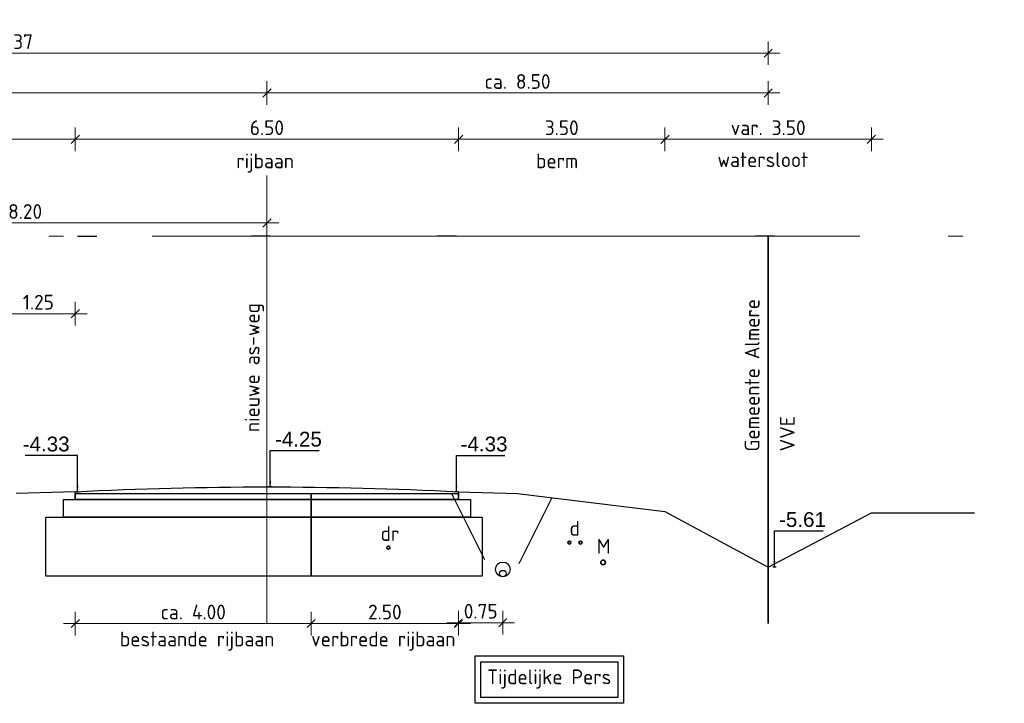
# Model space of a CAD drawing. Header units: metres. Extents: x 149234 to 159511, y 484155 to 486733.
# Tile 31 of 92: x 159093 to 159109, y 484429 to 484440. Entities that reach past the tile are written whole.
import ezdxf

# ---------------------------------------------------------------- set-up
doc = ezdxf.new("R2010")
doc.units = ezdxf.units.M
for name, pattern in [('AL-NAP_LIJN', [15.25, 12, -1.5, 0.25, -1.5]), ('AM-AS', [16, 10, -2, 2, -2]), ('DASHED2', [0.375, 0.25, -0.125])]:
    doc.linetypes.add(name, pattern=pattern)
doc.layers.get('0').update_dxf_attribs({"lineweight": 25})
doc.layers.get('Defpoints').update_dxf_attribs({"color": 211, "lineweight": 25})
for name, color, linetype, lineweight in [('N-WE-AM-AS_WEG_GEBIEDSONTSLUITINGSWEG-G', 10, 'AM-AS', 18), ('N-WE-GR-BOOM-1e-SD', 90, 'Continuous', 25), ('N-WE-KG-GRENS_PERCEEL-G', 150, 'KG-PERCEEL', 35), ('N-WE-VH-KANTVERHARDING-G', 7, 'Continuous', 30), ('X-XX-AL-M', 7, 'Continuous', 18), ('X-XX-AL-NAP-G', 7, 'AL-NAP_LIJN', 18), ('X-XX-AL-PROFIEL-B-G', 7, 'Continuous', 25), ('X-XX-AL-PROFIEL-N-G', 7, 'Continuous', 35), ('X-XX-AL-T25', 7, 'Continuous', 25)]:
    doc.layers.add(name, color=color, linetype=linetype, lineweight=lineweight)
doc.styles.add('Civitas Arial', font='arial.ttf')
doc.styles.add('NLCS-ISO-M100-T25', font='NLCS-ISO.ttf')
doc.styles.get("Standard").update_dxf_attribs({"font": 'NLCS-ISO.ttf'})
doc.linetypes.add('KG-PERCEEL', pattern='A,5.5,-2,["P",Standard,S=1.8,R=0,X=-0.5,Y=-0.9],-2,5.5,-2,[5,NLCS.shx,S=0.75,R=0,X=0,Y=0],-2', length=19)
doc.dimstyles.new('Civitas 100 25', dxfattribs={"dimscale": 0.1, "dimtxt": 2.5, "dimasz": 1, "dimexe": 0.18, "dimexo": 0.0625, "dimgap": 1, "dimtad": 1, "dimzin": 0, "dimdsep": 46, "dimtxsty": 'Civitas Arial', "dimblk": 'Civitas-pijlmaat', "dimcen": 0, "dimse1": 1, "dimse2": 1, "dimadec": 0, "dimazin": 0, "dimtfac": 1, "dimtix": 1, "dimtmove": 0, "dimatfit": 0, "dimfxl": 1, "dimtolj": 1, "dimtzin": 0, "dimarcsym": 1})
doc.dimstyles.new('NLCS-M100-T25-SCHRAP-X_L2_H1', dxfattribs={"dimscale": 0.1, "dimtxt": 2.5, "dimasz": 1.4, "dimexe": 2, "dimexo": 2, "dimgap": 0.7, "dimtad": 1, "dimzin": 0, "dimdsep": 46, "dimtxsty": 'NLCS-ISO-M100-T25', "dimblk": 'OBLIQUE', "dimcen": 0, "dimdle": 2, "dimclrd": 256, "dimclre": 256, "dimclrt": 256, "dimadec": 1, "dimazin": 0, "dimtfac": 1, "dimtofl": 0, "dimtmove": 1, "dimatfit": 0, "dimldrblk": 'OBLIQUE', "dimfxl": 2, "dimfxlon": 1, "dimtfill": 1, "dimtfillclr": 254, "dimtolj": 1, "dimtzin": 0, "dimlwd": 18, "dimlwe": 18, "dimarcsym": 0})

# ---------------------------------------------------------------- blocks, each defined once
blk = doc.blocks.new('*U162')
for points in [[(0, 0), (3.998, 0), (3.998, -0.1), (0, -0.1)], [(-0.2, -0.1), (3.998, -0.1), (3.998, -0.4), (-0.2, -0.4)], [(-0.5, -0.4), (4.001, -0.4), (4.001, -1.4), (-0.5, -1.4)]]:
    blk.add_lwpolyline(points, close=True)
blk = doc.blocks.new('_Oblique')
at = {"color": 0, "linetype": 'ByBlock', "lineweight": -2}
blk.add_line((-0.5, -0.5), (0.5, 0.5), dxfattribs=at)
blk = doc.blocks.new('*D112')
at = {"layer": 'Defpoints', "color": 0, "transparency": 16777216}
for p in [(159084.977, 484438.987), (159084.977, 484437.588), (159096.727, 484437.588)]:
    blk.add_point(p, dxfattribs=at)
at = {"layer": 'X-XX-AL-M', "linetype": 'Continuous', "lineweight": 18, "transparency": 16777216}
for p, q in [((159084.977, 484438.787), (159084.977, 484439.187)), ((159096.727, 484438.787), (159096.727, 484439.187)), ((159096.927, 484438.987), (159084.777, 484438.987))]:
    blk.add_line(p, q, dxfattribs=at)
at = {"layer": 'X-XX-AL-M', "lineweight": 18, "transparency": 16777216, "xscale": 0.14, "yscale": 0.14, "zscale": 0.14, "rotation": 180}
blk.add_blockref('_Oblique', (159084.977, 484438.987), dxfattribs=at)
at = {"layer": 'X-XX-AL-M', "lineweight": 18, "transparency": 16777216, "xscale": 0.14, "yscale": 0.14, "zscale": 0.14}
blk.add_blockref('_Oblique', (159096.727, 484438.987), dxfattribs=at)
at = {"layer": 'X-XX-AL-M', "transparency": 16777216, "insert": (159090.852, 484439.182), "char_height": 0.25, "attachment_point": 5, "style": 'NLCS-ISO-M100-T25', "bg_fill": 3, "box_fill_scale": 1.1, "bg_fill_color": 256, "bg_fill_true_color": 13158600, "bg_fill_transparency": 0}
blk.add_mtext('\\A1;11.75', dxfattribs=at)
blk = doc.blocks.new('*D113')
at = {"layer": 'Defpoints', "color": 0, "transparency": 16777216}
for p in [(159105.227, 484439.662), (159078.857, 484436.559), (159105.227, 484436.559)]:
    blk.add_point(p, dxfattribs=at)
at = {"layer": 'X-XX-AL-M', "linetype": 'Continuous', "lineweight": 18, "transparency": 16777216}
for p, q in [((159078.857, 484439.462), (159078.857, 484439.862)), ((159105.227, 484439.462), (159105.227, 484439.862)), ((159078.657, 484439.662), (159105.427, 484439.662))]:
    blk.add_line(p, q, dxfattribs=at)
at = {"layer": 'X-XX-AL-M', "lineweight": 18, "transparency": 16777216, "xscale": 0.14, "yscale": 0.14, "zscale": 0.14, "rotation": 180}
blk.add_blockref('_Oblique', (159078.857, 484439.662), dxfattribs=at)
at = {"layer": 'X-XX-AL-M', "lineweight": 18, "transparency": 16777216, "xscale": 0.14, "yscale": 0.14, "zscale": 0.14}
blk.add_blockref('_Oblique', (159105.227, 484439.662), dxfattribs=at)
at = {"layer": 'X-XX-AL-M', "transparency": 16777216, "insert": (159092.042, 484439.857), "char_height": 0.25, "attachment_point": 5, "style": 'NLCS-ISO-M100-T25', "bg_fill": 3, "box_fill_scale": 1.1, "bg_fill_color": 256, "bg_fill_true_color": 13158600, "bg_fill_transparency": 0}
blk.add_mtext('\\A1;var. 26.37 ', dxfattribs=at)
blk = doc.blocks.new('*D114')
at = {"layer": 'Defpoints', "color": 0, "transparency": 16777216}
for p in [(159105.227, 484438.987), (159096.727, 484437.588), (159105.227, 484436.559)]:
    blk.add_point(p, dxfattribs=at)
at = {"layer": 'X-XX-AL-M', "linetype": 'Continuous', "lineweight": 18, "transparency": 16777216}
for p, q in [((159096.727, 484438.787), (159096.727, 484439.187)), ((159105.227, 484438.787), (159105.227, 484439.187)), ((159096.527, 484438.987), (159105.427, 484438.987))]:
    blk.add_line(p, q, dxfattribs=at)
at = {"layer": 'X-XX-AL-M', "lineweight": 18, "transparency": 16777216, "xscale": 0.14, "yscale": 0.14, "zscale": 0.14, "rotation": 180}
blk.add_blockref('_Oblique', (159096.727, 484438.987), dxfattribs=at)
at = {"layer": 'X-XX-AL-M', "lineweight": 18, "transparency": 16777216, "xscale": 0.14, "yscale": 0.14, "zscale": 0.14}
blk.add_blockref('_Oblique', (159105.227, 484438.987), dxfattribs=at)
at = {"layer": 'X-XX-AL-M', "transparency": 16777216, "insert": (159100.977, 484439.182), "char_height": 0.25, "attachment_point": 5, "style": 'NLCS-ISO-M100-T25', "bg_fill": 3, "box_fill_scale": 1.1, "bg_fill_color": 256, "bg_fill_true_color": 13158600, "bg_fill_transparency": 0}
blk.add_mtext('\\A1;ca. 8.50', dxfattribs=at)
blk = doc.blocks.new('*D53')
at = {"layer": 'Defpoints', "color": 0, "transparency": 16777216}
for p in [(0.033, 0), (-0.009, -3.671), (0.033, -4.25)]:
    blk.add_point(p, dxfattribs=at)
at = {"color": 0, "transparency": 16777216, "insert": (0.477, -3.443), "char_height": 0.25, "attachment_point": 5, "style": 'Civitas Arial'}
blk.add_mtext('\\A1;-4.25 ', dxfattribs=at)
blk = doc.blocks.new('Civitas-pijlmaat')
blk.add_line((0, 0.52), (0, -0.52))
blk.add_solid([(0, 0), (-1.5, 0.34), (-1.5, -0.34)])
blk = doc.blocks.new('*D55')
at = {"layer": 'Defpoints', "color": 0, "transparency": 16777216}
for p in [(0.033, 0), (-0.017, -3.753), (0.033, -4.332)]:
    blk.add_point(p, dxfattribs=at)
at = {"color": 0, "transparency": 16777216, "insert": (0.468, -3.525), "char_height": 0.25, "attachment_point": 5, "style": 'Civitas Arial'}
blk.add_mtext('\\A1;-4.33 ', dxfattribs=at)
blk = doc.blocks.new('*D51')
at = {"layer": 'Defpoints', "color": 0, "transparency": 16777216}
for p in [(-0.033, 0), (-0.048, -3.753), (-0.033, -4.332)]:
    blk.add_point(p, dxfattribs=at)
at = {"color": 0, "transparency": 16777216, "insert": (-0.532, -3.525), "char_height": 0.25, "attachment_point": 5, "style": 'Civitas Arial'}
blk.add_mtext('\\A1;-4.33 ', dxfattribs=at)
blk = doc.blocks.new('*D115')
at = {"layer": 'Defpoints', "color": 0, "transparency": 16777216}
for p in [(159097.477, 484432.079), (159093.477, 484431.779), (159097.477, 484429.992)]:
    blk.add_point(p, dxfattribs=at)
at = {"layer": 'X-XX-AL-PROFIEL-B-G', "linetype": 'Continuous', "lineweight": 18, "transparency": 16777216}
for p, q in [((159093.477, 484430.192), (159093.477, 484429.792)), ((159097.477, 484430.192), (159097.477, 484429.792)), ((159093.277, 484429.992), (159097.677, 484429.992))]:
    blk.add_line(p, q, dxfattribs=at)
at = {"layer": 'X-XX-AL-PROFIEL-B-G', "lineweight": 18, "transparency": 16777216, "xscale": 0.14, "yscale": 0.14, "zscale": 0.14, "rotation": 180}
blk.add_blockref('_Oblique', (159093.477, 484429.992), dxfattribs=at)
at = {"layer": 'X-XX-AL-PROFIEL-B-G', "lineweight": 18, "transparency": 16777216, "xscale": 0.14, "yscale": 0.14, "zscale": 0.14}
blk.add_blockref('_Oblique', (159097.477, 484429.992), dxfattribs=at)
at = {"layer": 'X-XX-AL-PROFIEL-B-G', "transparency": 16777216, "insert": (159095.477, 484430.187), "char_height": 0.25, "attachment_point": 5, "style": 'NLCS-ISO-M100-T25', "bg_fill": 3, "box_fill_scale": 1.1, "bg_fill_color": 256, "bg_fill_true_color": 13158600, "bg_fill_transparency": 0}
blk.add_mtext('\\A1;ca. 4.00', dxfattribs=at)
blk = doc.blocks.new('*D116')
at = {"layer": 'Defpoints', "color": 0, "transparency": 16777216}
for p in [(159099.977, 484432.177), (159097.477, 484432.129), (159099.977, 484429.992)]:
    blk.add_point(p, dxfattribs=at)
at = {"layer": 'X-XX-AL-M', "linetype": 'Continuous', "lineweight": 18, "transparency": 16777216}
for p, q in [((159097.477, 484430.192), (159097.477, 484429.792)), ((159099.977, 484430.192), (159099.977, 484429.792)), ((159097.277, 484429.992), (159100.177, 484429.992))]:
    blk.add_line(p, q, dxfattribs=at)
at = {"layer": 'X-XX-AL-M', "lineweight": 18, "transparency": 16777216, "xscale": 0.14, "yscale": 0.14, "zscale": 0.14, "rotation": 180}
blk.add_blockref('_Oblique', (159097.477, 484429.992), dxfattribs=at)
at = {"layer": 'X-XX-AL-M', "lineweight": 18, "transparency": 16777216, "xscale": 0.14, "yscale": 0.14, "zscale": 0.14}
blk.add_blockref('_Oblique', (159099.977, 484429.992), dxfattribs=at)
at = {"layer": 'X-XX-AL-M', "transparency": 16777216, "insert": (159098.727, 484430.187), "char_height": 0.25, "attachment_point": 5, "style": 'NLCS-ISO-M100-T25', "bg_fill": 3, "box_fill_scale": 1.1, "bg_fill_color": 256, "bg_fill_true_color": 13158600, "bg_fill_transparency": 0}
blk.add_mtext('\\A1;2.50', dxfattribs=at)
blk = doc.blocks.new('*D119')
at = {"layer": 'Defpoints', "color": 0, "transparency": 16777216}
for p in [(159093.477, 484435.245), (159092.227, 484431.449), (159093.477, 484429.992)]:
    blk.add_point(p, dxfattribs=at)
at = {"layer": 'X-XX-AL-M', "linetype": 'Continuous', "lineweight": 18, "transparency": 16777216}
for p, q in [((159092.227, 484435.045), (159092.227, 484435.445)), ((159093.477, 484435.045), (159093.477, 484435.445)), ((159092.027, 484435.245), (159093.677, 484435.245))]:
    blk.add_line(p, q, dxfattribs=at)
at = {"layer": 'X-XX-AL-M', "lineweight": 18, "transparency": 16777216, "xscale": 0.14, "yscale": 0.14, "zscale": 0.14, "rotation": 180}
blk.add_blockref('_Oblique', (159092.227, 484435.245), dxfattribs=at)
at = {"layer": 'X-XX-AL-M', "lineweight": 18, "transparency": 16777216, "xscale": 0.14, "yscale": 0.14, "zscale": 0.14}
blk.add_blockref('_Oblique', (159093.477, 484435.245), dxfattribs=at)
at = {"layer": 'X-XX-AL-M', "transparency": 16777216, "insert": (159092.852, 484435.44), "char_height": 0.25, "attachment_point": 5, "style": 'NLCS-ISO-M100-T25', "bg_fill": 3, "box_fill_scale": 1.1, "bg_fill_color": 256, "bg_fill_true_color": 13158600, "bg_fill_transparency": 0}
blk.add_mtext('\\A1;1.25', dxfattribs=at)
blk = doc.blocks.new('*D120')
at = {"layer": 'Defpoints', "color": 0, "transparency": 16777216}
for p in [(159106.977, 484438.203), (159103.477, 484431.893), (159106.977, 484431.867)]:
    blk.add_point(p, dxfattribs=at)
at = {"layer": 'X-XX-AL-M', "linetype": 'Continuous', "lineweight": 18, "transparency": 16777216}
for p, q in [((159103.477, 484438.003), (159103.477, 484438.403)), ((159106.977, 484438.003), (159106.977, 484438.403)), ((159103.277, 484438.203), (159107.177, 484438.203))]:
    blk.add_line(p, q, dxfattribs=at)
at = {"layer": 'X-XX-AL-M', "lineweight": 18, "transparency": 16777216, "xscale": 0.14, "yscale": 0.14, "zscale": 0.14, "rotation": 180}
blk.add_blockref('_Oblique', (159103.477, 484438.203), dxfattribs=at)
at = {"layer": 'X-XX-AL-M', "lineweight": 18, "transparency": 16777216, "xscale": 0.14, "yscale": 0.14, "zscale": 0.14}
blk.add_blockref('_Oblique', (159106.977, 484438.203), dxfattribs=at)
at = {"layer": 'X-XX-AL-M', "transparency": 16777216, "insert": (159105.227, 484438.398), "char_height": 0.25, "attachment_point": 5, "style": 'NLCS-ISO-M100-T25', "bg_fill": 3, "box_fill_scale": 1.1, "bg_fill_color": 256, "bg_fill_true_color": 13158600, "bg_fill_transparency": 0}
blk.add_mtext('\\A1;var. 3.50', dxfattribs=at)
blk = doc.blocks.new('*D121')
at = {"layer": 'Defpoints', "color": 0, "transparency": 16777216}
for p in [(159099.977, 484438.203), (159099.977, 484432.227), (159103.477, 484431.893)]:
    blk.add_point(p, dxfattribs=at)
at = {"layer": 'X-XX-AL-M', "linetype": 'Continuous', "lineweight": 18, "transparency": 16777216}
for p, q in [((159099.977, 484438.003), (159099.977, 484438.403)), ((159103.477, 484438.003), (159103.477, 484438.403)), ((159103.677, 484438.203), (159099.777, 484438.203))]:
    blk.add_line(p, q, dxfattribs=at)
at = {"layer": 'X-XX-AL-M', "lineweight": 18, "transparency": 16777216, "xscale": 0.14, "yscale": 0.14, "zscale": 0.14, "rotation": 180}
blk.add_blockref('_Oblique', (159099.977, 484438.203), dxfattribs=at)
at = {"layer": 'X-XX-AL-M', "lineweight": 18, "transparency": 16777216, "xscale": 0.14, "yscale": 0.14, "zscale": 0.14}
blk.add_blockref('_Oblique', (159103.477, 484438.203), dxfattribs=at)
at = {"layer": 'X-XX-AL-M', "transparency": 16777216, "insert": (159101.727, 484438.398), "char_height": 0.25, "attachment_point": 5, "style": 'NLCS-ISO-M100-T25', "bg_fill": 3, "box_fill_scale": 1.1, "bg_fill_color": 256, "bg_fill_true_color": 13158600, "bg_fill_transparency": 0}
blk.add_mtext('\\A1;3.50', dxfattribs=at)
blk = doc.blocks.new('*D122')
at = {"layer": 'Defpoints', "color": 0, "transparency": 16777216}
for p in [(159093.477, 484438.203), (159093.477, 484432.195), (159099.977, 484432.227)]:
    blk.add_point(p, dxfattribs=at)
at = {"layer": 'X-XX-AL-M', "linetype": 'Continuous', "lineweight": 18, "transparency": 16777216}
for p, q in [((159093.477, 484438.003), (159093.477, 484438.403)), ((159099.977, 484438.003), (159099.977, 484438.403)), ((159100.177, 484438.203), (159093.277, 484438.203))]:
    blk.add_line(p, q, dxfattribs=at)
at = {"layer": 'X-XX-AL-M', "lineweight": 18, "transparency": 16777216, "xscale": 0.14, "yscale": 0.14, "zscale": 0.14, "rotation": 180}
blk.add_blockref('_Oblique', (159093.477, 484438.203), dxfattribs=at)
at = {"layer": 'X-XX-AL-M', "lineweight": 18, "transparency": 16777216, "xscale": 0.14, "yscale": 0.14, "zscale": 0.14}
blk.add_blockref('_Oblique', (159099.977, 484438.203), dxfattribs=at)
at = {"layer": 'X-XX-AL-M', "transparency": 16777216, "insert": (159096.727, 484438.398), "char_height": 0.25, "attachment_point": 5, "style": 'NLCS-ISO-M100-T25', "bg_fill": 3, "box_fill_scale": 1.1, "bg_fill_color": 256, "bg_fill_true_color": 13158600, "bg_fill_transparency": 0}
blk.add_mtext('\\A1;6.50', dxfattribs=at)
blk = doc.blocks.new('*D123')
at = {"layer": 'Defpoints', "color": 0, "transparency": 16777216}
for p in [(159086.727, 484438.203), (159086.727, 484432.179), (159093.477, 484432.195)]:
    blk.add_point(p, dxfattribs=at)
at = {"layer": 'X-XX-AL-M', "linetype": 'Continuous', "lineweight": 18, "transparency": 16777216}
for p, q in [((159086.727, 484438.003), (159086.727, 484438.403)), ((159093.477, 484438.003), (159093.477, 484438.403)), ((159093.677, 484438.203), (159086.527, 484438.203))]:
    blk.add_line(p, q, dxfattribs=at)
at = {"layer": 'X-XX-AL-M', "lineweight": 18, "transparency": 16777216, "xscale": 0.14, "yscale": 0.14, "zscale": 0.14, "rotation": 180}
blk.add_blockref('_Oblique', (159086.727, 484438.203), dxfattribs=at)
at = {"layer": 'X-XX-AL-M', "lineweight": 18, "transparency": 16777216, "xscale": 0.14, "yscale": 0.14, "zscale": 0.14}
blk.add_blockref('_Oblique', (159093.477, 484438.203), dxfattribs=at)
at = {"layer": 'X-XX-AL-M', "transparency": 16777216, "insert": (159090.102, 484438.398), "char_height": 0.25, "attachment_point": 5, "style": 'NLCS-ISO-M100-T25', "bg_fill": 3, "box_fill_scale": 1.1, "bg_fill_color": 256, "bg_fill_true_color": 13158600, "bg_fill_transparency": 0}
blk.add_mtext('\\A1;6.75', dxfattribs=at)
blk = doc.blocks.new('*U57')
for points in [[(0, 0), (2.502, 0), (2.502, -0.1), (0, -0.1)], [(0, -0.1), (2.702, -0.1), (2.702, -0.4), (0, -0.4)], [(0, -0.4), (2.902, -0.4), (2.902, -1.4), (0, -1.4)]]:
    blk.add_lwpolyline(points, close=True)
blk = doc.blocks.new('*D283')
at = {"layer": 'Defpoints', "color": 0, "transparency": 16777216}
for p in [(0.033, 0), (0.016, -5.033), (0.033, -5.612)]:
    blk.add_point(p, dxfattribs=at)
at = {"color": 0, "transparency": 16777216, "insert": (0.477, -4.805), "char_height": 0.25, "attachment_point": 5, "style": 'Civitas Arial'}
blk.add_mtext('\\A1;-5.61 ', dxfattribs=at)
blk = doc.blocks.new('*D284')
at = {"layer": 'Defpoints', "color": 0, "transparency": 16777216}
for p in [(159100.727, 484431.034), (159099.977, 484430.839)]:
    blk.add_point(p, dxfattribs=at)
at = {"layer": 'X-XX-AL-M', "linetype": 'Continuous', "lineweight": 18, "transparency": 16777216}
for p, q in [((159099.977, 484430.206), (159099.977, 484429.806)), ((159100.727, 484430.206), (159100.727, 484429.806)), ((159100.927, 484430.006), (159099.777, 484430.006))]:
    blk.add_line(p, q, dxfattribs=at)
at = {"layer": 'X-XX-AL-M', "lineweight": 18, "transparency": 16777216, "xscale": 0.14, "yscale": 0.14, "zscale": 0.14, "rotation": 180}
blk.add_blockref('_Oblique', (159099.977, 484430.006), dxfattribs=at)
at = {"layer": 'X-XX-AL-M', "lineweight": 18, "transparency": 16777216, "xscale": 0.14, "yscale": 0.14, "zscale": 0.14}
blk.add_blockref('_Oblique', (159100.727, 484430.006), dxfattribs=at)
at = {"layer": 'X-XX-AL-M', "transparency": 16777216, "insert": (159100.352, 484430.201), "char_height": 0.25, "attachment_point": 5, "style": 'NLCS-ISO-M100-T25', "bg_fill": 3, "box_fill_scale": 1.1, "bg_fill_color": 256, "bg_fill_true_color": 13158600, "bg_fill_transparency": 0}
blk.add_mtext('\\A1;0.75', dxfattribs=at)
at = {"layer": 'Defpoints', "color": 0, "transparency": 16777216}
blk.add_point((159099.977, 484430.006), dxfattribs=at)
blk = doc.blocks.new('*D542')
at = {"layer": 'Defpoints', "color": 0, "transparency": 16777216}
for p in [(159096.727, 484436.783), (159088.527, 484431.517), (159096.727, 484431.517)]:
    blk.add_point(p, dxfattribs=at)
at = {"layer": 'N-WE-GR-BOOM-1e-SD', "linetype": 'Continuous', "lineweight": 18, "transparency": 16777216}
for p, q in [((159088.527, 484436.583), (159088.527, 484436.983)), ((159096.727, 484436.583), (159096.727, 484436.983)), ((159088.327, 484436.783), (159096.927, 484436.783))]:
    blk.add_line(p, q, dxfattribs=at)
at = {"layer": 'N-WE-GR-BOOM-1e-SD', "lineweight": 18, "transparency": 16777216, "xscale": 0.14, "yscale": 0.14, "zscale": 0.14, "rotation": 180}
blk.add_blockref('_Oblique', (159088.527, 484436.783), dxfattribs=at)
at = {"layer": 'N-WE-GR-BOOM-1e-SD', "lineweight": 18, "transparency": 16777216, "xscale": 0.14, "yscale": 0.14, "zscale": 0.14}
blk.add_blockref('_Oblique', (159096.727, 484436.783), dxfattribs=at)
at = {"layer": 'N-WE-GR-BOOM-1e-SD', "transparency": 16777216, "insert": (159092.627, 484436.978), "char_height": 0.25, "attachment_point": 5, "style": 'NLCS-ISO-M100-T25', "bg_fill": 3, "box_fill_scale": 1.1, "bg_fill_color": 256, "bg_fill_true_color": 13158600, "bg_fill_transparency": 0}
blk.add_mtext('\\A1;8.20', dxfattribs=at)
blk = doc.blocks.new('*U52')
blk.add_line((0.033, -4.25), (-0.028, -4.25))
at = {"layer": 'Defpoints', "color": 6}
blk.add_line((0, 0), (-0.325, 0), dxfattribs=at)
dim = blk.add_ordinate_dim(feature_location=(0.033, -4.25), offset=(-0.042, 0.579), dtype=0, origin=(0.033, 0), text='-<> ', dimstyle='Civitas 100 25')
dim.commit()
dim.dimension.update_dxf_attribs({"geometry": '*D53', "text_midpoint": (0.477, -3.443)})
blk.add_leader([(0, -4.25), (0, -3.635), (0.829, -3.635)], dimstyle='Civitas 100 25')
blk = doc.blocks.new('*U54')
blk.add_line((0.033, -4.332), (-0.028, -4.332))
at = {"layer": 'Defpoints', "color": 6}
blk.add_line((0, 0), (-0.325, 0), dxfattribs=at)
dim = blk.add_ordinate_dim(feature_location=(0.033, -4.332), offset=(-0.05, 0.579), dtype=0, origin=(0.033, 0), text='-<> ', dimstyle='Civitas 100 25')
dim.commit()
dim.dimension.update_dxf_attribs({"geometry": '*D55', "text_midpoint": (0.468, -3.525)})
blk.add_leader([(0, -4.332), (0, -3.717), (0.82, -3.717)], dimstyle='Civitas 100 25')
blk = doc.blocks.new('*U50')
blk.add_line((-0.033, -4.332), (0.028, -4.332))
at = {"layer": 'Defpoints', "color": 6}
blk.add_line((0, 0), (0.325, 0), dxfattribs=at)
dim = blk.add_ordinate_dim(feature_location=(-0.033, -4.332), offset=(-0.015, 0.579), dtype=0, origin=(-0.033, 0), text='-<> ', dimstyle='Civitas 100 25')
dim.commit()
dim.dimension.update_dxf_attribs({"geometry": '*D51', "text_midpoint": (-0.532, -3.525)})
blk.add_leader([(0, -4.332), (0, -3.717), (-0.885, -3.717)], dimstyle='Civitas 100 25')
blk = doc.blocks.new('*U282')
blk.add_line((0.033, -5.612), (-0.028, -5.612))
at = {"layer": 'Defpoints', "color": 6}
blk.add_line((0, 0), (-0.325, 0), dxfattribs=at)
dim = blk.add_ordinate_dim(feature_location=(0.033, -5.612), offset=(-0.016, 0.579), dtype=0, origin=(0.033, 0), text='-<> ', dimstyle='Civitas 100 25')
dim.commit()
dim.dimension.update_dxf_attribs({"geometry": '*D283', "text_midpoint": (0.477, -4.805)})
blk.add_leader([(0, -5.612), (0, -4.997), (0.829, -4.997)], dimstyle='Civitas 100 25')

msp = doc.modelspace()

# ---------------------------------------------------------------- linework, layer by layer
at = {"linetype": 'DASHED2', "ltscale": 5, "flags": 128}
for points in [[(159099.858, 484432.197), (159100.565, 484430.784), (159100.727, 484430.784)], [(159101.56, 484432.125), (159100.89, 484430.784), (159100.727, 484430.784)]]:
    msp.add_lwpolyline(points, dxfattribs=at)
at = {"layer": 'N-WE-AM-AS_WEG_GEBIEDSONTSLUITINGSWEG-G'}
msp.add_line((159096.727, 484437.588), (159096.727, 484429.992), dxfattribs=at)
at = {"layer": 'N-WE-KG-GRENS_PERCEEL-G'}
msp.add_line((159105.227, 484436.559), (159105.227, 484429.992), dxfattribs=at)
at = {"layer": 'N-WE-VH-KANTVERHARDING-G'}
msp.add_line((159099.977, 484432.095), (159099.977, 484432.227), dxfattribs=at)
msp.add_circle((159100.727, 484430.909), 0.125, dxfattribs=at)
at = {"layer": 'X-XX-AL-NAP-G'}
msp.add_line((159003.28, 484436.559), (159511.076, 484436.559), dxfattribs=at)
at = {"layer": 'X-XX-AL-PROFIEL-B-G'}
for p, q in [((159093.477, 484432.227), (159092.477, 484432.197)), ((159099.977, 484432.227), (159100.977, 484432.197)), ((159100.977, 484432.197), (159103.477, 484431.889))]:
    msp.add_line(p, q, dxfattribs=at)
at = {"layer": 'X-XX-AL-PROFIEL-B-G', "flags": 128}
msp.add_lwpolyline([(159093.477, 484432.227, -0.025212), (159099.977, 484432.227)], format="xyb", dxfattribs=at)
for points in [[(159103.477, 484431.889), (159105.227, 484430.947)], [(159105.227, 484430.947), (159106.977, 484431.867), (159108.728, 484431.867)]]:
    msp.add_lwpolyline(points, dxfattribs=at)
at = {"layer": 'X-XX-AL-PROFIEL-N-G', "color": 114, "true_color": 0x139b48}
for centre in [(159101.857, 484431.365), (159102.044, 484431.365), (159098.787, 484431.278)]:
    msp.add_circle(centre, 0.0261, dxfattribs=at)
at = {"layer": 'X-XX-AL-PROFIEL-N-G', "color": 4, "true_color": 0x00ffff}
msp.add_circle((159102.427, 484431.028), 0.04, dxfattribs=at)
at = {"layer": 'X-XX-AL-T25'}
for points in [[(159100.258, 484429.442), (159102.772, 484429.442), (159102.772, 484428.64), (159100.258, 484428.64)], [(159100.355, 484429.344), (159102.675, 484429.344), (159102.675, 484428.737), (159100.355, 484428.737)]]:
    msp.add_lwpolyline(points, close=True, dxfattribs=at)
at = {"layer": 'X-XX-AL-T25', "color": 217, "lineweight": 30, "true_color": 0x93278f}
msp.add_circle((159100.727, 484430.839), 0.055, dxfattribs=at)

# ---------------------------------------------------------------- block references
at = {"layer": 'X-XX-AL-PROFIEL-B-G'}
msp.add_blockref('*U162', (159093.477, 484432.195), dxfattribs=at)
at = {"layer": 'X-XX-AL-T25'}
for name, p in [('*U50', (159093.515, 484436.559)), ('*U52', (159096.784, 484436.559)), ('*U54', (159099.941, 484436.559)), ('*U282', (159105.332, 484436.559))]:
    msp.add_blockref(name, p, dxfattribs=at)

# ---------------------------------------------------------------- texts
at = {"layer": 'X-XX-AL-M', "style": 'NLCS-ISO-M100-T25'}
msp.add_text('watersloot', height=0.25, dxfattribs=at).set_placement((159104.367, 484437.731))
at = {"layer": 'X-XX-AL-PROFIEL-B-G', "style": 'NLCS-ISO-M100-T25'}
for s, p in [('dr', (159098.655, 484431.393)), ('d', (159101.858, 484431.48)), ('M', (159102.321, 484431.176)), ('bestaande rijbaan', (159094.234, 484429.605))]:
    msp.add_text(s, height=0.25, dxfattribs=at).set_placement(p)
at = {"layer": 'X-XX-AL-T25', "style": 'NLCS-ISO-M100-T25'}
for s, p in [('rijbaan', (159096.207, 484437.711)), ('berm', (159101.291, 484437.711))]:
    msp.add_text(s, height=0.25, dxfattribs=at).set_placement(p)
at = {"layer": 'X-XX-AL-T25', "color": 240, "true_color": 0xed1f24, "style": 'NLCS-ISO-M100-T25'}
for s, p in [('Gemeente Almere', (159105.08, 484432.909)), ('VVE', (159105.677, 484432.909))]:
    msp.add_text(s, height=0.25, rotation=90, dxfattribs=at).set_placement(p)
at = {"layer": 'X-XX-AL-T25', "style": 'NLCS-ISO-M100-T25'}
msp.add_text('nieuwe as-weg', height=0.25, rotation=90, dxfattribs=at).set_placement((159096.602, 484433.238))
at = {"layer": 'X-XX-AL-T25', "insert": (159100.46, 484429.63), "char_height": 0.25, "attachment_point": 1, "style": 'NLCS-ISO-M100-T25'}
msp.add_mtext_dynamic_manual_height_columns('\\PTijdelijke Pers', width=4.39821, gutter_width=1.25, heights=[0], dxfattribs=at)

# ---------------------------------------------------------------- next in the draw order: dimensions: what is measured, and where the dimension line sits
at = {"layer": 'X-XX-AL-M'}
dim = msp.add_linear_dim(base=(159084.977, 484438.987), p1=(159096.727, 484437.588), p2=(159084.977, 484437.588), dimstyle='NLCS-M100-T25-SCHRAP-X_L2_H1', dxfattribs=at)
dim.commit()
dim.dimension.update_dxf_attribs({"geometry": '*D112', "text_midpoint": (159090.852, 484439.182)})
at = {"layer": 'X-XX-AL-PROFIEL-B-G'}
dim = msp.add_linear_dim(base=(159097.477, 484429.992), p1=(159093.477, 484431.779), p2=(159097.477, 484432.079), text='ca. <>', dimstyle='NLCS-M100-T25-SCHRAP-X_L2_H1', dxfattribs=at)
dim.commit()
dim.dimension.update_dxf_attribs({"geometry": '*D115', "text_midpoint": (159095.477, 484430.187)})

# ---------------------------------------------------------------- next in the draw order: linework, layer by layer
at = {"layer": 'X-XX-AL-PROFIEL-B-G', "flags": 128}
msp.add_lwpolyline([(159093.477, 484432.227), (159093.477, 484432.095), (159097.477, 484432.095)], dxfattribs=at)

# ---------------------------------------------------------------- next in the draw order: block references
at = {"layer": 'X-XX-AL-PROFIEL-B-G'}
msp.add_blockref('*U57', (159097.475, 484432.195), dxfattribs=at)

# ---------------------------------------------------------------- next in the draw order: texts
at = {"layer": 'X-XX-AL-T25', "style": 'NLCS-ISO-M100-T25'}
msp.add_text('verbrede rijbaan', height=0.25, dxfattribs=at).set_placement((159097.476, 484429.605))

# ---------------------------------------------------------------- next in the draw order: dimensions: what is measured, and where the dimension line sits
at = {"layer": 'N-WE-GR-BOOM-1e-SD'}
dim = msp.add_linear_dim(base=(159096.727, 484436.783), p1=(159088.527, 484431.517), p2=(159096.727, 484431.517), dimstyle='NLCS-M100-T25-SCHRAP-X_L2_H1', dxfattribs=at)
dim.commit()
dim.dimension.update_dxf_attribs({"geometry": '*D542', "text_midpoint": (159092.627, 484436.978)})
at = {"layer": 'X-XX-AL-M'}
dim = msp.add_linear_dim(base=(159099.977, 484429.992), p1=(159097.477, 484432.129), p2=(159099.977, 484432.177), dimstyle='NLCS-M100-T25-SCHRAP-X_L2_H1', dxfattribs=at)
dim.commit()
dim.dimension.update_dxf_attribs({"geometry": '*D116', "text_midpoint": (159098.727, 484430.187)})

# ---------------------------------------------------------------- next in the draw order: dimensions: what is measured, and where the dimension line sits
dim = msp.add_linear_dim(base=(159105.227, 484439.662), p1=(159078.857, 484436.559), p2=(159105.227, 484436.559), text='var. <> ', dimstyle='NLCS-M100-T25-SCHRAP-X_L2_H1', dxfattribs=at)
dim.commit()
dim.dimension.update_dxf_attribs({"geometry": '*D113', "text_midpoint": (159092.042, 484439.857)})
for base, p1, p2, picture, middle in [((159093.477, 484435.245), (159092.227, 484431.449), (159093.477, 484429.992), '*D119', (159092.852, 484435.44)), ((159099.977, 484430.006), (159100.727, 484431.034), (159099.977, 484430.839), '*D284', (159100.352, 484430.201))]:
    dim = msp.add_linear_dim(base=base, p1=p1, p2=p2, dimstyle='NLCS-M100-T25-SCHRAP-X_L2_H1', dxfattribs=at)
    dim.commit()
    dim.dimension.update_dxf_attribs({"geometry": picture, "text_midpoint": middle})

# ---------------------------------------------------------------- next in the draw order: dimensions: what is measured, and where the dimension line sits
dim = msp.add_linear_dim(base=(159105.227, 484438.987), p1=(159096.727, 484437.588), p2=(159105.227, 484436.559), text='ca. <>', dimstyle='NLCS-M100-T25-SCHRAP-X_L2_H1', dxfattribs=at)
dim.commit()
dim.dimension.update_dxf_attribs({"geometry": '*D114', "text_midpoint": (159100.977, 484439.182)})

# ---------------------------------------------------------------- next in the draw order: dimensions: what is measured, and where the dimension line sits
dim = msp.add_linear_dim(base=(159106.977, 484438.203), p1=(159103.477, 484431.893), p2=(159106.977, 484431.867), text='var. <>', dimstyle='NLCS-M100-T25-SCHRAP-X_L2_H1', dxfattribs=at)
dim.commit()
dim.dimension.update_dxf_attribs({"geometry": '*D120', "text_midpoint": (159105.227, 484438.398)})

# ---------------------------------------------------------------- next in the draw order: dimensions: what is measured, and where the dimension line sits
dim = msp.add_linear_dim(base=(159099.977, 484438.203), p1=(159103.477, 484431.893), p2=(159099.977, 484432.227), dimstyle='NLCS-M100-T25-SCHRAP-X_L2_H1', dxfattribs=at)
dim.commit()
dim.dimension.update_dxf_attribs({"geometry": '*D121', "text_midpoint": (159101.727, 484438.398)})

# ---------------------------------------------------------------- next in the draw order: dimensions: what is measured, and where the dimension line sits
dim = msp.add_linear_dim(base=(159093.477, 484438.203), p1=(159099.977, 484432.227), p2=(159093.477, 484432.195), dimstyle='NLCS-M100-T25-SCHRAP-X_L2_H1', dxfattribs=at)
dim.commit()
dim.dimension.update_dxf_attribs({"geometry": '*D122', "text_midpoint": (159096.727, 484438.398)})

# ---------------------------------------------------------------- next in the draw order: dimensions: what is measured, and where the dimension line sits
dim = msp.add_linear_dim(base=(159086.727, 484438.203), p1=(159093.477, 484432.195), p2=(159086.727, 484432.179), dimstyle='NLCS-M100-T25-SCHRAP-X_L2_H1', dxfattribs=at)
dim.commit()
dim.dimension.update_dxf_attribs({"geometry": '*D123', "text_midpoint": (159090.102, 484438.398)})

doc.saveas('drawing.dxf')
